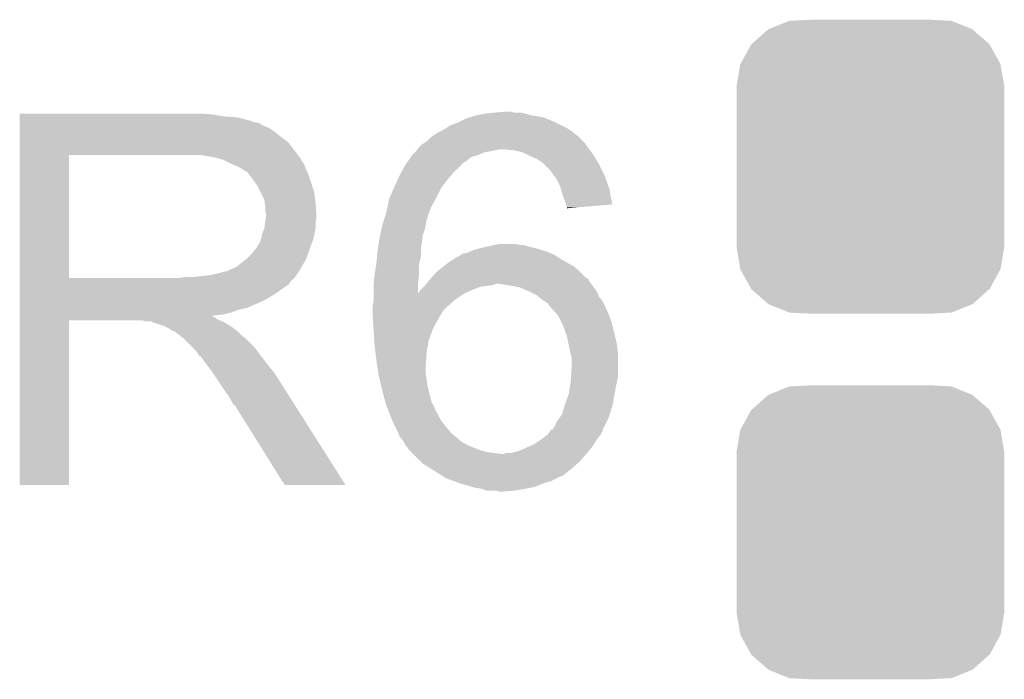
# Model space of a CAD drawing. Extents: x -0.05 to 0.95, y -0.15 to 2.1.
# Tile 9 of 35: x 0.62 to 0.7218, y 0.2059 to 0.2741. Entities that reach past the tile are written whole.
import ezdxf

# ---------------------------------------------------------------- set-up
doc = ezdxf.new("R2010")
doc.units = 0
doc.layers.get('0').update_dxf_attribs({"linetype": 'CONTINUOUS'})
doc.layers.add('HALL_CURRENT_24_V100_GTO', color=14, linetype='CONTINUOUS')
doc.layers.add('HALL_CURRENT_24_V100_GTS', color=12, linetype='CONTINUOUS')

# ---------------------------------------------------------------- blocks, each defined once
blk = doc.blocks.new('CUSTOM_73')
for points in [[(-0.01052, 0.01422), (-0.00841, 0.01508), (0.01054, 0.01422), (0.00839, 0.01508)], [(-0.00841, 0.01508), (-0.00819, 0.01509), (0.00839, 0.01508), (0.00836, 0.01509)], [(-0.00819, 0.01509), (-0.00607, 0.0152), (0.00836, 0.01509), (0.00607, 0.0152)], [(-0.01229, 0.01267), (-0.01059, 0.01419), (0.01231, 0.01267), (0.01057, 0.01419)], [(-0.01059, 0.01419), (-0.01052, 0.01422), (0.01057, 0.01419), (0.01054, 0.01422)], [(-0.01344, 0.01062), (-0.01234, 0.01263), (0.01345, 0.01062), (0.01233, 0.01263)], [(-0.01234, 0.01263), (-0.01229, 0.01267), (0.01233, 0.01263), (0.01231, 0.01267)], [(-0.01385, 0.0083), (-0.01347, 0.01057), (0.01385, 0.0083), (0.01346, 0.01057)], [(-0.01347, 0.01057), (-0.01344, 0.01062), (0.01346, 0.01057), (0.01345, 0.01062)], [(-0.01385, 0.00825), (-0.01385, 0.0083), (0.01385, 0.00825), (0.01385, 0.0083)], [(-0.01385, -0.00825), (-0.01385, 0.00825), (0.01385, -0.00825), (0.01385, 0.00825)], [(-0.01385, -0.0083), (-0.01385, -0.00825), (0.01385, -0.0083), (0.01385, -0.00825)], [(-0.01346, -0.01057), (-0.01385, -0.0083), (0.01347, -0.01057), (0.01385, -0.0083)], [(-0.01345, -0.01062), (-0.01346, -0.01057), (0.01344, -0.01062), (0.01347, -0.01057)], [(-0.01233, -0.01263), (-0.01345, -0.01062), (0.01234, -0.01263), (0.01344, -0.01062)], [(-0.01231, -0.01267), (-0.01233, -0.01263), (0.01229, -0.01267), (0.01234, -0.01263)], [(-0.01057, -0.01419), (-0.01231, -0.01267), (0.01059, -0.01419), (0.01229, -0.01267)], [(-0.01054, -0.01422), (-0.01057, -0.01419), (0.01052, -0.01422), (0.01059, -0.01419)], [(-0.00839, -0.01508), (-0.01054, -0.01422), (0.00841, -0.01508), (0.01052, -0.01422)], [(-0.00836, -0.01509), (-0.00839, -0.01508), (0.00819, -0.01509), (0.00841, -0.01508)], [(-0.00607, -0.0152), (-0.00836, -0.01509), (0.00607, -0.0152), (0.00819, -0.01509)]]:
    blk.add_solid(points)

msp = doc.modelspace()

# ---------------------------------------------------------------- linework, layer by layer
at = {"layer": 'HALL_CURRENT_24_V100_GTO'}
for points in [[(0.62, 0.2643), (0.62, 0.2644), (0.6399, 0.2643), (0.6388, 0.2644)], [(0.62, 0.2641), (0.62, 0.2643), (0.6411, 0.2641), (0.6399, 0.2643)], [(0.62, 0.264), (0.62, 0.2641), (0.6425, 0.264), (0.6411, 0.2641)], [(0.62, 0.2637), (0.62, 0.264), (0.6437, 0.2637), (0.6425, 0.264)], [(0.6654, 0.2635), (0.6662, 0.2639), (0.6754, 0.2635), (0.67444, 0.2639)], [(0.6662, 0.2639), (0.66653, 0.264), (0.67444, 0.2639), (0.6742, 0.264)], [(0.66653, 0.264), (0.6672, 0.2642), (0.6742, 0.264), (0.673, 0.2642)], [(0.6672, 0.2642), (0.6682, 0.2644), (0.673, 0.2642), (0.67227, 0.2644)], [(0.6682, 0.2644), (0.6692, 0.2645), (0.67227, 0.2644), (0.6719, 0.2645)], [(0.6692, 0.2645), (0.6703, 0.2646), (0.6711, 0.2645), (0.6708, 0.2646)], [(0.6703, 0.2646), (0.6703, 0.2646), (0.6708, 0.2646), (0.6703, 0.2646)], [(0.62, 0.2635), (0.62, 0.2637), (0.6443, 0.2635), (0.6437, 0.2637)], [(0.62, 0.2634), (0.62, 0.2635), (0.6448, 0.2634), (0.6443, 0.2635)], [(0.62, 0.2633), (0.62, 0.2634), (0.6449, 0.2633), (0.6449, 0.2634)], [(0.62, 0.2634), (0.62, 0.2634), (0.6449, 0.2634), (0.6448, 0.2634)], [(0.62, 0.2631), (0.62, 0.2633), (0.6453, 0.2631), (0.6449, 0.2633)], [(0.62, 0.2629), (0.62, 0.2631), (0.6458, 0.2629), (0.6453, 0.2631)], [(0.62, 0.2625), (0.62, 0.2629), (0.6464, 0.2625), (0.6458, 0.2629)], [(0.6638, 0.2627), (0.66412, 0.2629), (0.6769, 0.2627), (0.6766, 0.2629)], [(0.66412, 0.2629), (0.6646, 0.2632), (0.6766, 0.2629), (0.676, 0.2632)], [(0.6646, 0.2632), (0.6654, 0.2635), (0.676, 0.2632), (0.6754, 0.2635)], [(0.62, 0.262), (0.62, 0.2625), (0.647, 0.262), (0.6464, 0.2625)], [(0.62, 0.2614), (0.62, 0.262), (0.6478, 0.2614), (0.647, 0.262)], [(0.6621, 0.2615), (0.6626, 0.262), (0.6783, 0.2615), (0.6778, 0.262)], [(0.6626, 0.262), (0.6632, 0.2624), (0.6778, 0.262), (0.67732, 0.2624)], [(0.6632, 0.2624), (0.6634, 0.2625), (0.67732, 0.2624), (0.6772, 0.2625)], [(0.6634, 0.2625), (0.6638, 0.2627), (0.6772, 0.2625), (0.6769, 0.2627)], [(0.62, 0.2606), (0.62, 0.2614), (0.6484, 0.2606), (0.6478, 0.2614)], [(0.66115, 0.2607), (0.6613, 0.2609), (0.67893, 0.2607), (0.67878, 0.2609)], [(0.6613, 0.2609), (0.6614, 0.261), (0.67878, 0.2609), (0.6787, 0.261)], [(0.6614, 0.261), (0.6616, 0.2612), (0.6787, 0.261), (0.67857, 0.2612)], [(0.6616, 0.2612), (0.66177, 0.2613), (0.67857, 0.2612), (0.6785, 0.2613)], [(0.66177, 0.2613), (0.6621, 0.2615), (0.6785, 0.2613), (0.6783, 0.2615)], [(0.62, 0.2601), (0.62, 0.2606), (0.64879, 0.2601), (0.6484, 0.2606)], [(0.62, 0.2474), (0.62, 0.2601), (0.6251, 0.2474), (0.6251, 0.2601)], [(0.62, 0.2601), (0.62, 0.2601), (0.6251, 0.2601), (0.6372, 0.2601)], [(0.64, 0.2599), (0.6387, 0.2601), (0.64894, 0.2599), (0.64879, 0.2601)], [(0.64073, 0.2597), (0.64, 0.2599), (0.6491, 0.2597), (0.64894, 0.2599)], [(0.66011, 0.2594), (0.66046, 0.2599), (0.6661, 0.2594), (0.6667, 0.2599)], [(0.66046, 0.2599), (0.6606, 0.2601), (0.6667, 0.2599), (0.6674, 0.2601)], [(0.6606, 0.2601), (0.6609, 0.2604), (0.6674, 0.2601), (0.6681, 0.2604)], [(0.6609, 0.2604), (0.661, 0.2605), (0.6681, 0.2604), (0.6687, 0.2605)], [(0.661, 0.2605), (0.66115, 0.2607), (0.6687, 0.2605), (0.6697, 0.2607)], [(0.6711, 0.2606), (0.6701, 0.2607), (0.679, 0.2606), (0.67893, 0.2607)], [(0.672, 0.2604), (0.6711, 0.2606), (0.67915, 0.2604), (0.679, 0.2606)], [(0.6724, 0.2602), (0.672, 0.2604), (0.6793, 0.2602), (0.67915, 0.2604)], [(0.6728, 0.26), (0.6724, 0.2602), (0.67942, 0.26), (0.6793, 0.2602)], [(0.6735, 0.2597), (0.6728, 0.26), (0.6796, 0.2597), (0.67942, 0.26)], [(0.6411, 0.2596), (0.64073, 0.2597), (0.6491, 0.2596), (0.6491, 0.2597)], [(0.6419, 0.2592), (0.6411, 0.2596), (0.6494, 0.2592), (0.6491, 0.2596)], [(0.6426, 0.2589), (0.6419, 0.2592), (0.64952, 0.2589), (0.6494, 0.2592)], [(0.64293, 0.2587), (0.6426, 0.2589), (0.6496, 0.2587), (0.64952, 0.2589)], [(0.6431, 0.2586), (0.64293, 0.2587), (0.64964, 0.2586), (0.6496, 0.2587)], [(0.65941, 0.2582), (0.6599, 0.2591), (0.6648, 0.2582), (0.6657, 0.2591)], [(0.6599, 0.2591), (0.66011, 0.2594), (0.6657, 0.2591), (0.666, 0.2594)], [(0.66011, 0.2594), (0.66011, 0.2594), (0.666, 0.2594), (0.6661, 0.2594)], [(0.6741, 0.2593), (0.6735, 0.2597), (0.67984, 0.2593), (0.6796, 0.2597)], [(0.6742, 0.2592), (0.6741, 0.2593), (0.6799, 0.2592), (0.67984, 0.2593)], [(0.6748, 0.2586), (0.6742, 0.2592), (0.6802, 0.2586), (0.6799, 0.2592)], [(0.6434, 0.2584), (0.6431, 0.2586), (0.64973, 0.2584), (0.64964, 0.2586)], [(0.6438, 0.258), (0.6435, 0.2584), (0.6499, 0.258), (0.64973, 0.2584)], [(0.6441, 0.2576), (0.6438, 0.258), (0.65003, 0.2576), (0.6499, 0.258)], [(0.65907, 0.2575), (0.6593, 0.258), (0.6642, 0.2575), (0.66463, 0.258)], [(0.6593, 0.258), (0.65941, 0.2582), (0.66463, 0.258), (0.6648, 0.2582)], [(0.6752, 0.2581), (0.6748, 0.2586), (0.68045, 0.2581), (0.6802, 0.2586)], [(0.67527, 0.258), (0.6752, 0.2581), (0.6805, 0.258), (0.68045, 0.2581)], [(0.6756, 0.2575), (0.67527, 0.258), (0.68068, 0.2575), (0.6805, 0.258)], [(0.64446, 0.2571), (0.6441, 0.2576), (0.6502, 0.2571), (0.65003, 0.2576)], [(0.6446, 0.2569), (0.64446, 0.2571), (0.65026, 0.2569), (0.6502, 0.2571)], [(0.645, 0.2561), (0.6446, 0.2569), (0.6505, 0.2561), (0.65026, 0.2569)], [(0.65828, 0.2557), (0.6587, 0.2567), (0.6631, 0.2557), (0.6636, 0.2567)], [(0.6587, 0.2567), (0.65907, 0.2575), (0.6636, 0.2567), (0.6642, 0.2575)], [(0.6759, 0.2569), (0.6756, 0.2575), (0.68089, 0.2569), (0.68068, 0.2575)], [(0.67599, 0.2566), (0.6759, 0.2569), (0.681, 0.2566), (0.68089, 0.2569)], [(0.6453, 0.2555), (0.645, 0.2561), (0.65056, 0.2555), (0.6505, 0.2561)], [(0.6582, 0.2555), (0.65828, 0.2557), (0.66299, 0.2555), (0.6631, 0.2557)], [(0.6761, 0.2562), (0.67599, 0.2566), (0.68107, 0.2562), (0.681, 0.2566)], [(0.6763, 0.2556), (0.6761, 0.2562), (0.68119, 0.2556), (0.68107, 0.2562)], [(0.64536, 0.2551), (0.6453, 0.2555), (0.6506, 0.2551), (0.65056, 0.2555)], [(0.6454, 0.2548), (0.64536, 0.2551), (0.65063, 0.2548), (0.6506, 0.2551)], [(0.6454, 0.2543), (0.6454, 0.2548), (0.65067, 0.2543), (0.65063, 0.2548)], [(0.65801, 0.2546), (0.6582, 0.2555), (0.6625, 0.2546), (0.66299, 0.2555)], [(0.6765, 0.2551), (0.6763, 0.2556), (0.68128, 0.2551), (0.68119, 0.2556)], [(0.67653, 0.255), (0.6765, 0.2551), (0.6813, 0.255), (0.68128, 0.2551)], [(0.6766, 0.2547), (0.67653, 0.255), (0.67777, 0.2547), (0.6813, 0.255)], [(0.6766, 0.2546), (0.6766, 0.2547), (0.6766, 0.2546), (0.67777, 0.2547)], [(0.6455, 0.254), (0.6454, 0.2543), (0.65069, 0.254), (0.65067, 0.2543)], [(0.64544, 0.2535), (0.6455, 0.2539), (0.6507, 0.2535), (0.6507, 0.2539)], [(0.6455, 0.2539), (0.6455, 0.254), (0.6507, 0.2539), (0.65069, 0.254)], [(0.65768, 0.2534), (0.65778, 0.2537), (0.6621, 0.2534), (0.6622, 0.2537)], [(0.65778, 0.2537), (0.6579, 0.2541), (0.6622, 0.2537), (0.6623, 0.2541)], [(0.6579, 0.2541), (0.65799, 0.2545), (0.6623, 0.2541), (0.6625, 0.2545)], [(0.65799, 0.2545), (0.65801, 0.2546), (0.6625, 0.2545), (0.6625, 0.2546)], [(0.6453, 0.2525), (0.64541, 0.2533), (0.6506, 0.2525), (0.6506, 0.2533)], [(0.64541, 0.2533), (0.64544, 0.2535), (0.6506, 0.2533), (0.6507, 0.2535)], [(0.65741, 0.2524), (0.6575, 0.2528), (0.6619, 0.2524), (0.66198, 0.2528)], [(0.6575, 0.2528), (0.65768, 0.2534), (0.66198, 0.2528), (0.6621, 0.2534)], [(0.645, 0.2515), (0.6451, 0.252), (0.6504, 0.2515), (0.6505, 0.252)], [(0.6451, 0.252), (0.6453, 0.2525), (0.6505, 0.252), (0.6506, 0.2525)], [(0.6572, 0.2514), (0.65729, 0.2518), (0.66164, 0.2514), (0.6617, 0.2518)], [(0.65729, 0.2518), (0.65741, 0.2524), (0.6617, 0.2518), (0.6619, 0.2524)], [(0.6445, 0.2505), (0.6446, 0.2507), (0.65004, 0.2505), (0.65011, 0.2507)], [(0.6446, 0.2507), (0.6448, 0.251), (0.65011, 0.2507), (0.65022, 0.251)], [(0.6448, 0.251), (0.645, 0.2515), (0.65022, 0.251), (0.6504, 0.2515)], [(0.65705, 0.2504), (0.6572, 0.2514), (0.6615, 0.2504), (0.66164, 0.2514)], [(0.6677, 0.2505), (0.66815, 0.2506), (0.6733, 0.2505), (0.6728, 0.2506)], [(0.66815, 0.2506), (0.6686, 0.2507), (0.6728, 0.2506), (0.6725, 0.2507)], [(0.6686, 0.2507), (0.6691, 0.2508), (0.6725, 0.2507), (0.6722, 0.2508)], [(0.6691, 0.2508), (0.6696, 0.2509), (0.6718, 0.2508), (0.6713, 0.2509)], [(0.6691, 0.2508), (0.6691, 0.2508), (0.6722, 0.2508), (0.6718, 0.2508)], [(0.6435, 0.2494), (0.644, 0.2499), (0.64964, 0.2494), (0.64982, 0.2499)], [(0.644, 0.2499), (0.6444, 0.2504), (0.64982, 0.2499), (0.65, 0.2504)], [(0.6444, 0.2504), (0.6445, 0.2505), (0.65, 0.2504), (0.65004, 0.2505)], [(0.6569, 0.2489), (0.65696, 0.2496), (0.66134, 0.2489), (0.6615, 0.2496)], [(0.65696, 0.2496), (0.657, 0.2501), (0.6615, 0.2496), (0.6615, 0.2501)], [(0.657, 0.2501), (0.65705, 0.2504), (0.6615, 0.2501), (0.6615, 0.2504)], [(0.66498, 0.2494), (0.6653, 0.2496), (0.6759, 0.2494), (0.6756, 0.2496)], [(0.6654, 0.2496), (0.6655, 0.2497), (0.6756, 0.2496), (0.67545, 0.2497)], [(0.6655, 0.2497), (0.66565, 0.2498), (0.67545, 0.2497), (0.6753, 0.2498)], [(0.66565, 0.2498), (0.6658, 0.2499), (0.6753, 0.2498), (0.67507, 0.2499)], [(0.6658, 0.2499), (0.6663, 0.25), (0.67507, 0.2499), (0.67483, 0.25)], [(0.6663, 0.25), (0.66653, 0.2501), (0.67483, 0.25), (0.6746, 0.2501)], [(0.66653, 0.2501), (0.667, 0.2503), (0.6746, 0.2501), (0.67395, 0.2503)], [(0.667, 0.2503), (0.6677, 0.2505), (0.67395, 0.2503), (0.6733, 0.2505)], [(0.6421, 0.2484), (0.6425, 0.2486), (0.64907, 0.2484), (0.64919, 0.2486)], [(0.6425, 0.2486), (0.64337, 0.2493), (0.64919, 0.2486), (0.6496, 0.2493)], [(0.64337, 0.2493), (0.6435, 0.2494), (0.6496, 0.2493), (0.64964, 0.2494)], [(0.65672, 0.2478), (0.65687, 0.2487), (0.6613, 0.2478), (0.6613, 0.2487)], [(0.65687, 0.2487), (0.6569, 0.2489), (0.6613, 0.2487), (0.66134, 0.2489)], [(0.6637, 0.2485), (0.66383, 0.2486), (0.67742, 0.2485), (0.6773, 0.2486)], [(0.66383, 0.2486), (0.6645, 0.2491), (0.6773, 0.2486), (0.67643, 0.2491)], [(0.6645, 0.2491), (0.66498, 0.2494), (0.67643, 0.2491), (0.6759, 0.2494)], [(0.6365, 0.2474), (0.6372, 0.2475), (0.6484, 0.2474), (0.6485, 0.2475)], [(0.638, 0.2475), (0.6398, 0.2477), (0.6485, 0.2475), (0.64863, 0.2477)], [(0.6398, 0.2477), (0.6414, 0.2481), (0.64863, 0.2477), (0.6489, 0.2481)], [(0.6415, 0.2481), (0.6418, 0.2483), (0.6489, 0.2481), (0.64902, 0.2483)], [(0.6418, 0.2483), (0.6421, 0.2484), (0.64902, 0.2483), (0.64907, 0.2484)], [(0.65662, 0.2468), (0.6567, 0.2477), (0.6612, 0.2468), (0.66129, 0.2477)], [(0.6567, 0.2477), (0.65672, 0.2478), (0.66129, 0.2477), (0.6613, 0.2478)], [(0.66257, 0.2474), (0.663, 0.2479), (0.6786, 0.2474), (0.6781, 0.2479)], [(0.663, 0.2479), (0.66312, 0.248), (0.6781, 0.2479), (0.678, 0.248)], [(0.66312, 0.248), (0.6637, 0.2485), (0.678, 0.248), (0.67742, 0.2485)], [(0.62, 0.247), (0.62, 0.2474), (0.648, 0.247), (0.6484, 0.2474)], [(0.62, 0.2474), (0.62, 0.2474), (0.6365, 0.2474), (0.6251, 0.2474)], [(0.62, 0.2469), (0.62, 0.247), (0.648, 0.2469), (0.648, 0.247)], [(0.62, 0.2467), (0.62, 0.2469), (0.6478, 0.2467), (0.6479, 0.2469)], [(0.62, 0.2469), (0.62, 0.2469), (0.6479, 0.2469), (0.648, 0.2469)], [(0.62, 0.2461), (0.62, 0.2467), (0.6469, 0.2461), (0.6478, 0.2467)], [(0.6566, 0.2466), (0.65662, 0.2468), (0.6612, 0.2466), (0.6612, 0.2468)], [(0.6566, 0.2458), (0.6566, 0.2466), (0.6612, 0.2458), (0.6612, 0.2466)], [(0.6615, 0.2462), (0.6618, 0.2465), (0.6669, 0.2462), (0.6677, 0.2465)], [(0.6618, 0.2465), (0.6619, 0.2466), (0.6677, 0.2465), (0.6685, 0.2466)], [(0.6619, 0.2466), (0.66198, 0.2467), (0.6685, 0.2466), (0.6691, 0.2467)], [(0.66198, 0.2467), (0.66207, 0.2468), (0.6691, 0.2467), (0.6693, 0.2468)], [(0.66207, 0.2468), (0.66232, 0.2471), (0.6791, 0.2468), (0.6789, 0.2471)], [(0.66232, 0.2471), (0.6624, 0.2472), (0.6789, 0.2471), (0.67885, 0.2472)], [(0.6624, 0.2472), (0.66249, 0.2473), (0.67885, 0.2472), (0.6788, 0.2473)], [(0.66249, 0.2473), (0.66257, 0.2474), (0.6788, 0.2473), (0.6787, 0.2474)], [(0.66257, 0.2474), (0.66257, 0.2474), (0.6787, 0.2474), (0.6786, 0.2474)], [(0.6708, 0.2466), (0.6696, 0.2468), (0.67925, 0.2466), (0.6791, 0.2468)], [(0.6718, 0.2464), (0.6708, 0.2466), (0.6794, 0.2464), (0.67925, 0.2466)], [(0.62, 0.2458), (0.62, 0.2461), (0.6465, 0.2458), (0.6469, 0.2461)], [(0.62, 0.2452), (0.62, 0.2458), (0.6455, 0.2452), (0.6465, 0.2458)], [(0.6566, 0.2452), (0.6566, 0.2458), (0.6651, 0.2452), (0.666, 0.2458)], [(0.6612, 0.2458), (0.6613, 0.2459), (0.666, 0.2458), (0.66622, 0.2459)], [(0.6613, 0.2459), (0.6615, 0.2462), (0.66622, 0.2459), (0.6669, 0.2462)], [(0.6727, 0.246), (0.6718, 0.2464), (0.6797, 0.246), (0.6794, 0.2464)], [(0.6735, 0.2456), (0.6727, 0.246), (0.67986, 0.2456), (0.6797, 0.246)], [(0.67362, 0.2455), (0.6735, 0.2456), (0.6799, 0.2455), (0.67986, 0.2456)], [(0.6741, 0.2451), (0.67362, 0.2455), (0.68022, 0.2451), (0.6799, 0.2455)], [(0.62, 0.2449), (0.62, 0.2452), (0.6449, 0.2449), (0.6455, 0.2452)], [(0.62, 0.2443), (0.62, 0.2449), (0.6435, 0.2443), (0.6449, 0.2449)], [(0.6565, 0.2444), (0.6566, 0.245), (0.6642, 0.2444), (0.66487, 0.245)], [(0.6566, 0.245), (0.6566, 0.2452), (0.66487, 0.245), (0.6651, 0.2452)], [(0.67427, 0.245), (0.6741, 0.2451), (0.6803, 0.245), (0.68022, 0.2451)], [(0.6746, 0.2448), (0.67427, 0.245), (0.6804, 0.2448), (0.6803, 0.245)], [(0.6748, 0.2445), (0.6746, 0.2448), (0.68055, 0.2445), (0.6804, 0.2448)], [(0.6749, 0.2444), (0.6748, 0.2445), (0.6806, 0.2444), (0.68055, 0.2445)], [(0.62, 0.2441), (0.62, 0.2443), (0.6426, 0.2441), (0.6435, 0.2443)], [(0.62, 0.2438), (0.62, 0.2441), (0.6418, 0.2438), (0.6426, 0.2441)], [(0.62, 0.2436), (0.62, 0.2438), (0.6409, 0.2436), (0.6418, 0.2438)], [(0.62, 0.2435), (0.62, 0.2436), (0.6399, 0.2435), (0.6409, 0.2436)], [(0.62, 0.2434), (0.62, 0.2435), (0.64, 0.2434), (0.6399, 0.2435)], [(0.6565, 0.244), (0.6565, 0.2444), (0.6638, 0.244), (0.6642, 0.2444)], [(0.6565, 0.2439), (0.6565, 0.244), (0.66374, 0.2439), (0.6638, 0.244)], [(0.65652, 0.2435), (0.6565, 0.2439), (0.6635, 0.2435), (0.66374, 0.2439)], [(0.65656, 0.2428), (0.65652, 0.2435), (0.6631, 0.2428), (0.6635, 0.2435)], [(0.67552, 0.2437), (0.6749, 0.2444), (0.6809, 0.2437), (0.6806, 0.2444)], [(0.6757, 0.2435), (0.67552, 0.2437), (0.68098, 0.2435), (0.6809, 0.2437)], [(0.676, 0.2429), (0.6757, 0.2435), (0.6812, 0.2429), (0.68098, 0.2435)], [(0.62, 0.2433), (0.62, 0.2434), (0.6402, 0.2433), (0.64, 0.2434)], [(0.62, 0.2431), (0.62, 0.2433), (0.6405, 0.2431), (0.6402, 0.2433)], [(0.62, 0.243), (0.62, 0.2431), (0.64075, 0.243), (0.6405, 0.2431)], [(0.62, 0.226), (0.62, 0.243), (0.6251, 0.226), (0.6251, 0.243)], [(0.62, 0.243), (0.62, 0.243), (0.6251, 0.243), (0.6327, 0.243)], [(0.6331, 0.2429), (0.6327, 0.243), (0.641, 0.2429), (0.64075, 0.243)], [(0.6337, 0.2428), (0.6336, 0.2429), (0.64117, 0.2428), (0.641, 0.2429)], [(0.635, 0.2424), (0.6338, 0.2428), (0.64183, 0.2424), (0.64117, 0.2428)], [(0.6566, 0.2421), (0.65656, 0.2428), (0.66275, 0.2421), (0.6631, 0.2428)], [(0.6762, 0.2425), (0.676, 0.2429), (0.6813, 0.2425), (0.6812, 0.2429)], [(0.6766, 0.2414), (0.6762, 0.2425), (0.68158, 0.2414), (0.6813, 0.2425)], [(0.6352, 0.2423), (0.635, 0.2424), (0.642, 0.2423), (0.64183, 0.2424)], [(0.6354, 0.2422), (0.6352, 0.2423), (0.64212, 0.2422), (0.642, 0.2423)], [(0.6357, 0.242), (0.6354, 0.2422), (0.64238, 0.242), (0.64212, 0.2422)], [(0.6359, 0.2419), (0.6357, 0.242), (0.6425, 0.2419), (0.64238, 0.242)], [(0.6361, 0.2418), (0.636, 0.2419), (0.6426, 0.2418), (0.6425, 0.2419)], [(0.6365, 0.2415), (0.6361, 0.2418), (0.6429, 0.2415), (0.6426, 0.2418)], [(0.63662, 0.2414), (0.6365, 0.2415), (0.643, 0.2414), (0.6429, 0.2415)], [(0.63688, 0.2412), (0.63662, 0.2414), (0.6433, 0.2412), (0.643, 0.2414)], [(0.65661, 0.242), (0.6566, 0.2421), (0.6627, 0.242), (0.66275, 0.2421)], [(0.65668, 0.2409), (0.65661, 0.242), (0.6623, 0.2409), (0.6627, 0.242)], [(0.67662, 0.2413), (0.6766, 0.2414), (0.6816, 0.2413), (0.68158, 0.2414)], [(0.637, 0.2411), (0.63688, 0.2412), (0.6434, 0.2411), (0.6433, 0.2412)], [(0.6379, 0.2402), (0.637, 0.2411), (0.6443, 0.2402), (0.6434, 0.2411)], [(0.6567, 0.2405), (0.65668, 0.2409), (0.66223, 0.2405), (0.6623, 0.2409)], [(0.65679, 0.2398), (0.6567, 0.2405), (0.6621, 0.2398), (0.66223, 0.2405)], [(0.6768, 0.2404), (0.67662, 0.2413), (0.6818, 0.2404), (0.6816, 0.2413)], [(0.677, 0.2395), (0.6768, 0.2404), (0.68189, 0.2395), (0.6818, 0.2404)], [(0.6382, 0.2399), (0.6379, 0.2402), (0.64453, 0.2399), (0.6443, 0.2402)], [(0.6385, 0.2395), (0.6382, 0.2399), (0.64483, 0.2395), (0.64453, 0.2399)], [(0.63855, 0.2394), (0.6385, 0.2395), (0.6449, 0.2394), (0.64483, 0.2395)], [(0.6386, 0.2393), (0.63855, 0.2394), (0.64498, 0.2393), (0.6449, 0.2394)], [(0.6569, 0.2389), (0.65679, 0.2398), (0.66204, 0.2389), (0.6621, 0.2398)], [(0.67703, 0.2394), (0.677, 0.2395), (0.6819, 0.2394), (0.68189, 0.2395)], [(0.6771, 0.2392), (0.67703, 0.2394), (0.6819, 0.2392), (0.6819, 0.2394)], [(0.6393, 0.2385), (0.6387, 0.2393), (0.6456, 0.2385), (0.64498, 0.2393)], [(0.6399, 0.2377), (0.6393, 0.2385), (0.64624, 0.2377), (0.6456, 0.2385)], [(0.65697, 0.2384), (0.6569, 0.2389), (0.662, 0.2384), (0.66204, 0.2389)], [(0.6571, 0.2375), (0.65697, 0.2384), (0.662, 0.2375), (0.662, 0.2384)], [(0.6771, 0.2382), (0.6771, 0.2392), (0.6819, 0.2382), (0.6819, 0.2392)], [(0.64003, 0.2375), (0.6399, 0.2377), (0.6464, 0.2375), (0.64624, 0.2377)], [(0.64077, 0.2364), (0.64003, 0.2375), (0.6471, 0.2364), (0.6464, 0.2375)], [(0.65724, 0.2369), (0.6571, 0.2375), (0.6621, 0.2369), (0.662, 0.2375)], [(0.67703, 0.2372), (0.6771, 0.2382), (0.6819, 0.2372), (0.6819, 0.2382)], [(0.6411, 0.2359), (0.64077, 0.2364), (0.64742, 0.2359), (0.6471, 0.2364)], [(0.6574, 0.2362), (0.65724, 0.2369), (0.6622, 0.2362), (0.6621, 0.2369)], [(0.6768, 0.2354), (0.67694, 0.2363), (0.68154, 0.2354), (0.6817, 0.2363)], [(0.67694, 0.2363), (0.677, 0.2367), (0.6817, 0.2363), (0.68179, 0.2367)], [(0.677, 0.2367), (0.67703, 0.2372), (0.68179, 0.2367), (0.6819, 0.2372)], [(0.6416, 0.2352), (0.6411, 0.2359), (0.64786, 0.2352), (0.64742, 0.2359)], [(0.6577, 0.235), (0.6574, 0.2362), (0.6625, 0.235), (0.6622, 0.2362)], [(0.6764, 0.2343), (0.6768, 0.2354), (0.68134, 0.2343), (0.68154, 0.2354)], [(0.642, 0.2345), (0.6416, 0.2352), (0.64831, 0.2345), (0.64786, 0.2352)], [(0.6421, 0.2343), (0.642, 0.2345), (0.64843, 0.2343), (0.64831, 0.2345)], [(0.6423, 0.2342), (0.6421, 0.2343), (0.6485, 0.2342), (0.64843, 0.2343)], [(0.65782, 0.2346), (0.6577, 0.235), (0.6626, 0.2346), (0.6625, 0.235)], [(0.658, 0.234), (0.65782, 0.2346), (0.6629, 0.234), (0.6626, 0.2346)], [(0.67634, 0.2341), (0.6764, 0.2343), (0.6813, 0.2341), (0.68134, 0.2343)], [(0.6424, 0.234), (0.6423, 0.2342), (0.64862, 0.234), (0.6485, 0.2342)], [(0.6474, 0.226), (0.6424, 0.234), (0.6537, 0.226), (0.64862, 0.234)], [(0.65808, 0.2338), (0.658, 0.234), (0.663, 0.2338), (0.6629, 0.234)], [(0.65812, 0.2337), (0.65808, 0.2338), (0.663, 0.2337), (0.663, 0.2338)], [(0.65824, 0.2334), (0.65812, 0.2337), (0.6632, 0.2334), (0.663, 0.2337)], [(0.6584, 0.233), (0.65824, 0.2334), (0.6634, 0.233), (0.6632, 0.2334)], [(0.67581, 0.2329), (0.6761, 0.2333), (0.6809, 0.2329), (0.68103, 0.2333)], [(0.6761, 0.2333), (0.67634, 0.2341), (0.68103, 0.2333), (0.6813, 0.2341)], [(0.65861, 0.2325), (0.6584, 0.233), (0.6637, 0.2325), (0.6634, 0.233)], [(0.6587, 0.2323), (0.65861, 0.2325), (0.66386, 0.2323), (0.6637, 0.2325)], [(0.65885, 0.232), (0.6587, 0.2323), (0.6641, 0.232), (0.66386, 0.2323)], [(0.6753, 0.232), (0.6756, 0.2326), (0.68045, 0.232), (0.68075, 0.2326)], [(0.6756, 0.2326), (0.67581, 0.2329), (0.68075, 0.2326), (0.6809, 0.2329)], [(0.6591, 0.2315), (0.65885, 0.232), (0.66452, 0.2315), (0.6641, 0.232)], [(0.65914, 0.2314), (0.6591, 0.2315), (0.6646, 0.2314), (0.66452, 0.2315)], [(0.6593, 0.231), (0.65914, 0.2314), (0.66508, 0.231), (0.6646, 0.2314)], [(0.6741, 0.2308), (0.6746, 0.2312), (0.67978, 0.2308), (0.6801, 0.2312)], [(0.6746, 0.2312), (0.6749, 0.2316), (0.6801, 0.2312), (0.6803, 0.2316)], [(0.6749, 0.2316), (0.6749, 0.2317), (0.6803, 0.2316), (0.6803, 0.2317)], [(0.6751, 0.2317), (0.6753, 0.232), (0.6803, 0.2317), (0.68045, 0.232)], [(0.6597, 0.2305), (0.6593, 0.231), (0.66568, 0.2305), (0.66508, 0.231)], [(0.65975, 0.2304), (0.6597, 0.2305), (0.6658, 0.2304), (0.66568, 0.2305)], [(0.6599, 0.2301), (0.65975, 0.2304), (0.6664, 0.2301), (0.6658, 0.2304)], [(0.67252, 0.2299), (0.6732, 0.2302), (0.6792, 0.2299), (0.67939, 0.2302)], [(0.6732, 0.2302), (0.67395, 0.2307), (0.67939, 0.2302), (0.6797, 0.2307)], [(0.67395, 0.2307), (0.6741, 0.2308), (0.6797, 0.2307), (0.67978, 0.2308)], [(0.66, 0.23), (0.6599, 0.2301), (0.6666, 0.23), (0.6664, 0.2301)], [(0.6601, 0.2299), (0.66, 0.23), (0.66685, 0.2299), (0.6666, 0.23)], [(0.6602, 0.2297), (0.6601, 0.2299), (0.66735, 0.2297), (0.66685, 0.2299)], [(0.6603, 0.2296), (0.6602, 0.2297), (0.6676, 0.2296), (0.66735, 0.2297)], [(0.6605, 0.2294), (0.6603, 0.2296), (0.6683, 0.2294), (0.6676, 0.2296)], [(0.6606, 0.2293), (0.6605, 0.2294), (0.669, 0.2293), (0.6683, 0.2294)], [(0.6607, 0.2292), (0.6606, 0.2293), (0.6698, 0.2292), (0.669, 0.2293)], [(0.6615, 0.2284), (0.6607, 0.2292), (0.6779, 0.2284), (0.6786, 0.2292)], [(0.6701, 0.2292), (0.6703, 0.2293), (0.6786, 0.2292), (0.67869, 0.2293)], [(0.6708, 0.2293), (0.6716, 0.2295), (0.67869, 0.2293), (0.67886, 0.2295)], [(0.6716, 0.2295), (0.6723, 0.2298), (0.67886, 0.2295), (0.67911, 0.2298)], [(0.6723, 0.2298), (0.67252, 0.2299), (0.67911, 0.2298), (0.6792, 0.2299)], [(0.6617, 0.2282), (0.6615, 0.2284), (0.67768, 0.2282), (0.6779, 0.2284)], [(0.66266, 0.2276), (0.6617, 0.2282), (0.677, 0.2276), (0.67768, 0.2282)], [(0.66378, 0.2269), (0.66266, 0.2276), (0.6761, 0.2269), (0.677, 0.2276)], [(0.66394, 0.2268), (0.66378, 0.2269), (0.6758, 0.2268), (0.6759, 0.2269)], [(0.66378, 0.2269), (0.66378, 0.2269), (0.6759, 0.2269), (0.6761, 0.2269)], [(0.6641, 0.2267), (0.66394, 0.2268), (0.6756, 0.2267), (0.6758, 0.2268)], [(0.6649, 0.2264), (0.6641, 0.2267), (0.675, 0.2264), (0.6756, 0.2267)], [(0.66543, 0.2262), (0.6649, 0.2264), (0.6743, 0.2262), (0.675, 0.2264)], [(0.6657, 0.2261), (0.66543, 0.2262), (0.67405, 0.2261), (0.6743, 0.2262)], [(0.6537, 0.226), (0.6537, 0.226), (0.6537, 0.226), (0.6474, 0.226)], [(0.6665, 0.2259), (0.6657, 0.2261), (0.67355, 0.2259), (0.67405, 0.2261)], [(0.6668, 0.2258), (0.6665, 0.2259), (0.6733, 0.2258), (0.67355, 0.2259)], [(0.6671, 0.2257), (0.6668, 0.2258), (0.6728, 0.2257), (0.6733, 0.2258)], [(0.6678, 0.2256), (0.6671, 0.2257), (0.6723, 0.2256), (0.6728, 0.2257)], [(0.6683, 0.2254), (0.6678, 0.2256), (0.6711, 0.2254), (0.6723, 0.2256)], [(0.6696, 0.2253), (0.6693, 0.2254), (0.6698, 0.2253), (0.6711, 0.2254)]]:
    msp.add_solid(points, dxfattribs=at)

# ---------------------------------------------------------------- block references
at = {"layer": 'HALL_CURRENT_24_V100_GTS'}
for p in [(0.708, 0.2589), (0.708, 0.2211)]:
    msp.add_blockref('CUSTOM_73', p, dxfattribs=at)

doc.saveas('drawing.dxf')
